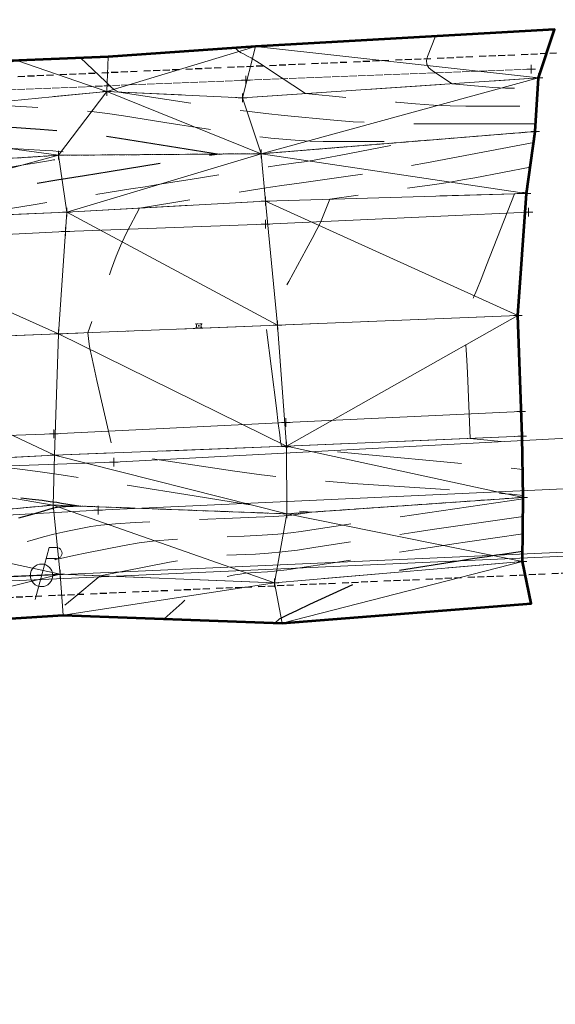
# Model space of a CAD drawing. Extents: x 2312693 to 2320081, y 680305 to 681656.
# Tile 36 of 37: x 2317442 to 2317504, y 681031 to 681145. Entities that reach past the tile are written whole.
import ezdxf

# ---------------------------------------------------------------- set-up
doc = ezdxf.new("R2010")
doc.units = 0
doc.header["$MEASUREMENT"] = 0
for name, pattern in [('CENTER LINE DOUBLE SOLID', [0]), ('DGN Style 2', [14.384927, 8.630956, -5.753971]), ('DGN Style 3', [20.138898, 14.384927, -5.753971]), ('DGN Style 4', [23.030268, 11.507942, -5.753971, 0.014385, -5.753971]), ('fenceex', [1, 0.85, -0.075, -0.075]), ('foex', [0]), ('gasex', [0]), ('ohelecex', [0]), ('ohteleex', [0]), ('rowex', [4.85, 0.8, -0.375, -0.375, 0.8, -0.3, 0.8, -0.3, 0.8, -0.3]), ('stream', [1.4, 0.7, -0.1, 0.1, -0.1, 0.1, -0.1, 0.1, -0.1]), ('treert', [0.3, -0.15, -0.15])]:
    doc.linetypes.add(name, pattern=pattern)
for name, color, linetype, lineweight in [('DR_X_Ditch', 133, 'stream', 0), ('DT_X_Contour_Major', 132, 'DGN Style 3', 30), ('DT_X_Contour_Minor', 136, 'DGN Style 3', 0), ('DT_X_Terrain_Ground_Line', 92, 'DGN Style 3', 13), ('DT_X_Triangles', 91, 'Continuous', 0), ('PM_X_Cells', 7, 'Continuous', 0), ('PM_X_Cells (Construction)', 7, 'Continuous', 0), ('PM_X_CL_Double_Solid', 40, 'CENTER LINE DOUBLE SOLID', 0), ('PM_X_Transverse_Line', 7, 'Continuous', 0), ('PV_X_COP', 4, 'DGN Style 4', 0), ('PV_X_EOP', 7, 'DGN Style 3', 0), ('RD_X_Fence', 230, 'fenceex', 0), ('RW_X_Fee_RW', 6, 'rowex', 30), ('SV_X_Top_of_Bank', 97, 'DGN Style 2', 0), ('UT_X_Electric_Cells', 1, 'Continuous', 0), ('UT_X_FO', 30, 'foex', 0), ('UT_X_Gas', 40, 'gasex', 0), ('UT_X_Overhead_Electric', 1, 'ohelecex', 0), ('UT_X_Overhead_Telecom', 30, 'ohteleex', 0), ('VG_X_Tree_Line_Rt', 3, 'treert', 0)]:
    doc.layers.add(name, color=color, linetype=linetype, lineweight=lineweight)
doc.layers.add('SV_X_Shot_Marker (Construction)', color=40, linetype='Continuous', lineweight=0, transparency=0.5)
doc.layers.add('SV_X_Terrain_Boundary', color=7, linetype='Continuous', lineweight=53, plot=False)

# ---------------------------------------------------------------- blocks, each defined once
blk = doc.blocks.new('SVPT')
at = {"layer": 'SV_X_Shot_Marker (Construction)', "transparency": 33554495}
for p, q in [((-0.025, 0), (0.025, 0)), ((0, 0.025), (0, -0.025))]:
    blk.add_line(p, q, dxfattribs=at)
blk.add_point((0, 0), dxfattribs=at)
blk = doc.blocks.new('SVPT_1')
at = {"layer": 'SV_X_Shot_Marker (Construction)', "transparency": 33554495}
for p, q in [((-0.025, 0), (0.025, 0)), ((0, 0.025), (0, -0.025))]:
    blk.add_line(p, q, dxfattribs=at)
blk.add_point((0, 0), dxfattribs=at)
blk = doc.blocks.new('SVPT_2')
at = {"layer": 'SV_X_Shot_Marker (Construction)', "transparency": 33554495}
for p, q in [((-0.025, 0), (0.025, 0)), ((0, 0.025), (0, -0.025))]:
    blk.add_line(p, q, dxfattribs=at)
blk.add_point((0, 0), dxfattribs=at)
blk = doc.blocks.new('SVPT_3')
at = {"layer": 'SV_X_Shot_Marker (Construction)', "transparency": 33554495}
for p, q in [((-0.025, 0), (0.025, 0)), ((0, 0.025), (0, -0.025))]:
    blk.add_line(p, q, dxfattribs=at)
blk.add_point((0, 0), dxfattribs=at)
blk = doc.blocks.new('SVPT_4')
at = {"layer": 'SV_X_Shot_Marker (Construction)', "transparency": 33554495}
for p, q in [((-0.025, 0), (0.025, 0)), ((0, 0.025), (0, -0.025))]:
    blk.add_line(p, q, dxfattribs=at)
blk.add_point((0, 0), dxfattribs=at)
blk = doc.blocks.new('SVPT_5')
at = {"layer": 'SV_X_Shot_Marker (Construction)', "transparency": 33554495}
for p, q in [((-0.025, 0), (0.025, 0)), ((0, 0.025), (0, -0.025))]:
    blk.add_line(p, q, dxfattribs=at)
blk.add_point((0, 0), dxfattribs=at)
blk = doc.blocks.new('SVPT_6')
at = {"layer": 'SV_X_Shot_Marker (Construction)', "transparency": 33554495}
for p, q in [((-0.025, 0), (0.025, 0)), ((0, 0.025), (0, -0.025))]:
    blk.add_line(p, q, dxfattribs=at)
blk.add_point((0, 0), dxfattribs=at)
blk = doc.blocks.new('SVPT_7')
at = {"layer": 'SV_X_Shot_Marker (Construction)', "transparency": 33554495}
for p, q in [((-0.025, 0), (0.025, 0)), ((0, 0.025), (0, -0.025))]:
    blk.add_line(p, q, dxfattribs=at)
blk.add_point((0, 0), dxfattribs=at)
blk = doc.blocks.new('SVPT_8')
at = {"layer": 'SV_X_Shot_Marker (Construction)', "transparency": 33554495}
for p, q in [((-0.025, 0), (0.025, 0)), ((0, 0.025), (0, -0.025))]:
    blk.add_line(p, q, dxfattribs=at)
blk.add_point((0, 0), dxfattribs=at)
blk = doc.blocks.new('PMRM1')
at = {"layer": 'PM_X_Cells', "color": 52, "linetype": 'Continuous', "lineweight": 0}
for p, q in [((-0.39, 0.24), (-0.29, 0.24)), ((-0.22, 0.24), (-0.12, 0.24)), ((-0.05, 0.24), (0.05, 0.24)), ((0.12, 0.24), (0.22, 0.24)), ((0.29, 0.24), (0.39, 0.24)), ((-0.39, -0.24), (-0.29, -0.24)), ((-0.22, -0.24), (-0.12, -0.24)), ((-0.05, -0.24), (0.05, -0.24)), ((0.12, -0.24), (0.22, -0.24)), ((0.29, -0.24), (0.39, -0.24))]:
    blk.add_line(p, q, dxfattribs=at)
at = {"layer": 'PM_X_Cells', "color": 52, "linetype": 'Continuous', "lineweight": 0, "extrusion": (0, 0, -1)}
for start, end in [(121.9738, 137.9153), (145.1793, 161.1122), (168.3798, 191.6096), (222.0795, 238.0262), (198.8889, 214.8218)]:
    blk.add_arc((0.54, 0), 0.288, start, end, dxfattribs=at)
at = {"layer": 'PM_X_Cells', "color": 52, "linetype": 'Continuous', "lineweight": 0}
for start, end in [(168.3816, 191.6091), (145.1782, 161.1098), (121.9738, 137.9163), (198.8872, 214.8207), (222.0817, 238.0262)]:
    blk.add_arc((0.54, 0), 0.288, start, end, dxfattribs=at)
at = {"layer": 'PM_X_Cells (Construction)', "color": 52, "linetype": 'Continuous', "lineweight": 30}
blk.add_point((0, 0), dxfattribs=at)
blk = doc.blocks.new('SVPT_9')
at = {"layer": 'SV_X_Shot_Marker (Construction)', "transparency": 33554495}
for p, q in [((-0.025, 0), (0.025, 0)), ((0, 0.025), (0, -0.025))]:
    blk.add_line(p, q, dxfattribs=at)
blk.add_point((0, 0), dxfattribs=at)
blk = doc.blocks.new('SVPT_10')
at = {"layer": 'SV_X_Shot_Marker (Construction)', "transparency": 33554495}
for p, q in [((-0.025, 0), (0.025, 0)), ((0, 0.025), (0, -0.025))]:
    blk.add_line(p, q, dxfattribs=at)
blk.add_point((0, 0), dxfattribs=at)
blk = doc.blocks.new('SVPT_11')
at = {"layer": 'SV_X_Shot_Marker (Construction)', "transparency": 33554495}
for p, q in [((-0.025, 0), (0.025, 0)), ((0, 0.025), (0, -0.025))]:
    blk.add_line(p, q, dxfattribs=at)
blk.add_point((0, 0), dxfattribs=at)
blk = doc.blocks.new('SVPT_12')
at = {"layer": 'SV_X_Shot_Marker (Construction)', "transparency": 33554495}
for p, q in [((-0.025, 0), (0.025, 0)), ((0, 0.025), (0, -0.025))]:
    blk.add_line(p, q, dxfattribs=at)
blk.add_point((0, 0), dxfattribs=at)
blk = doc.blocks.new('SVPT_13')
at = {"layer": 'SV_X_Shot_Marker (Construction)', "transparency": 33554495}
for p, q in [((-0.025, 0), (0.025, 0)), ((0, 0.025), (0, -0.025))]:
    blk.add_line(p, q, dxfattribs=at)
blk.add_point((0, 0), dxfattribs=at)
blk = doc.blocks.new('SVPT_14')
at = {"layer": 'SV_X_Shot_Marker (Construction)', "transparency": 33554495}
for p, q in [((-0.025, 0), (0.025, 0)), ((0, 0.025), (0, -0.025))]:
    blk.add_line(p, q, dxfattribs=at)
blk.add_point((0, 0), dxfattribs=at)
blk = doc.blocks.new('SVPT_15')
at = {"layer": 'SV_X_Shot_Marker (Construction)', "transparency": 33554495}
for p, q in [((-0.025, 0), (0.025, 0)), ((0, 0.025), (0, -0.025))]:
    blk.add_line(p, q, dxfattribs=at)
blk.add_point((0, 0), dxfattribs=at)
blk = doc.blocks.new('PP')
at = {"layer": 'UT_X_Electric_Cells', "color": 1, "linetype": 'Continuous', "lineweight": 0}
for p, q in [((0.0428, 0.16), (-0.0375, -0.14)), ((0.0428, 0.16), (0.0853, 0.16)), ((0.0258, 0.0963), (0.0853, 0.0963))]:
    blk.add_line(p, q, dxfattribs=at)
blk.add_circle((0, 0), 0.065, dxfattribs=at)
at = {"layer": 'UT_X_Electric_Cells', "color": 1, "linetype": 'Continuous', "lineweight": 0, "extrusion": (0, 0, -1)}
blk.add_arc((-0.086, 0.1281), 0.0319, 88.8767, 271.1233, dxfattribs=at)
blk = doc.blocks.new('SVPT_16')
at = {"layer": 'SV_X_Shot_Marker (Construction)', "transparency": 33554495}
for p, q in [((-0.025, 0), (0.025, 0)), ((0, 0.025), (0, -0.025))]:
    blk.add_line(p, q, dxfattribs=at)
blk.add_point((0, 0), dxfattribs=at)
blk = doc.blocks.new('SVPT_17')
at = {"layer": 'SV_X_Shot_Marker (Construction)', "transparency": 33554495}
for p, q in [((-0.025, 0), (0.025, 0)), ((0, 0.025), (0, -0.025))]:
    blk.add_line(p, q, dxfattribs=at)
blk.add_point((0, 0), dxfattribs=at)
blk = doc.blocks.new('SVPT_18')
at = {"layer": 'SV_X_Shot_Marker (Construction)', "transparency": 33554495}
for p, q in [((0, 0.025), (0, -0.025)), ((-0.025, 0), (0.025, 0))]:
    blk.add_line(p, q, dxfattribs=at)
blk.add_point((0, 0), dxfattribs=at)
blk = doc.blocks.new('SVPT_19')
at = {"layer": 'SV_X_Shot_Marker (Construction)', "transparency": 33554495}
for p, q in [((-0.025, 0), (0.025, 0)), ((0, 0.025), (0, -0.025))]:
    blk.add_line(p, q, dxfattribs=at)
blk.add_point((0, 0), dxfattribs=at)
blk = doc.blocks.new('SVPT_20')
at = {"layer": 'SV_X_Shot_Marker (Construction)', "transparency": 33554495}
for p, q in [((-0.025, 0), (0.025, 0)), ((0, 0.025), (0, -0.025))]:
    blk.add_line(p, q, dxfattribs=at)
blk.add_point((0, 0), dxfattribs=at)
blk = doc.blocks.new('SVPT_139')
at = {"layer": 'SV_X_Shot_Marker (Construction)', "transparency": 33554495}
for p, q in [((-0.025, 0), (0.025, 0)), ((0, 0.025), (0, -0.025))]:
    blk.add_line(p, q, dxfattribs=at)
blk.add_point((0, 0), dxfattribs=at)
blk = doc.blocks.new('SVPT_140')
at = {"layer": 'SV_X_Shot_Marker (Construction)', "transparency": 33554495}
for p, q in [((-0.025, 0), (0.025, 0)), ((0, 0.025), (0, -0.025))]:
    blk.add_line(p, q, dxfattribs=at)
blk.add_point((0, 0), dxfattribs=at)
blk = doc.blocks.new('SVPT_141')
at = {"layer": 'SV_X_Shot_Marker (Construction)', "transparency": 33554495}
for p, q in [((-0.025, 0), (0.025, 0)), ((0, 0.025), (0, -0.025))]:
    blk.add_line(p, q, dxfattribs=at)
blk.add_point((0, 0), dxfattribs=at)
blk = doc.blocks.new('SVPT_142')
at = {"layer": 'SV_X_Shot_Marker (Construction)', "transparency": 33554495}
for p, q in [((-0.025, 0), (0.025, 0)), ((0, 0.025), (0, -0.025))]:
    blk.add_line(p, q, dxfattribs=at)
blk.add_point((0, 0), dxfattribs=at)
blk = doc.blocks.new('SVPT_143')
at = {"layer": 'SV_X_Shot_Marker (Construction)', "transparency": 33554495}
for p, q in [((-0.025, 0), (0.025, 0)), ((0, 0.025), (0, -0.025))]:
    blk.add_line(p, q, dxfattribs=at)
blk.add_point((0, 0), dxfattribs=at)
blk = doc.blocks.new('SVPT_144')
at = {"layer": 'SV_X_Shot_Marker (Construction)', "transparency": 33554495}
for p, q in [((-0.025, 0), (0.025, 0)), ((0, 0.025), (0, -0.025))]:
    blk.add_line(p, q, dxfattribs=at)
blk.add_point((0, 0), dxfattribs=at)
blk = doc.blocks.new('SVPT_145')
at = {"layer": 'SV_X_Shot_Marker (Construction)', "transparency": 33554495}
for p, q in [((-0.025, 0), (0.025, 0)), ((0, 0.025), (0, -0.025))]:
    blk.add_line(p, q, dxfattribs=at)
blk.add_point((0, 0), dxfattribs=at)
blk = doc.blocks.new('SVPT_146')
at = {"layer": 'SV_X_Shot_Marker (Construction)', "transparency": 33554495}
for p, q in [((-0.025, 0), (0.025, 0)), ((0, 0.025), (0, -0.025))]:
    blk.add_line(p, q, dxfattribs=at)
blk.add_point((0, 0), dxfattribs=at)
blk = doc.blocks.new('SVPT_147')
at = {"layer": 'SV_X_Shot_Marker (Construction)', "transparency": 33554495}
for p, q in [((-0.025, 0), (0.025, 0)), ((0, 0.025), (0, -0.025))]:
    blk.add_line(p, q, dxfattribs=at)
blk.add_point((0, 0), dxfattribs=at)
blk = doc.blocks.new('SVPT_148')
at = {"layer": 'SV_X_Shot_Marker (Construction)', "transparency": 33554495}
for p, q in [((-0.025, 0), (0.025, 0)), ((0, 0.025), (0, -0.025))]:
    blk.add_line(p, q, dxfattribs=at)
blk.add_point((0, 0), dxfattribs=at)
blk = doc.blocks.new('SVPT_149')
at = {"layer": 'SV_X_Shot_Marker (Construction)', "transparency": 33554495}
for p, q in [((-0.025, 0), (0.025, 0)), ((0, 0.025), (0, -0.025))]:
    blk.add_line(p, q, dxfattribs=at)
blk.add_point((0, 0), dxfattribs=at)
blk = doc.blocks.new('SVPT_150')
at = {"layer": 'SV_X_Shot_Marker (Construction)', "transparency": 33554495}
for p, q in [((-0.025, 0), (0.025, 0)), ((0, 0.025), (0, -0.025))]:
    blk.add_line(p, q, dxfattribs=at)
blk.add_point((0, 0), dxfattribs=at)
blk = doc.blocks.new('SVPT_151')
at = {"layer": 'SV_X_Shot_Marker (Construction)', "transparency": 33554495}
for p, q in [((-0.025, 0), (0.025, 0)), ((0, 0.025), (0, -0.025))]:
    blk.add_line(p, q, dxfattribs=at)
blk.add_point((0, 0), dxfattribs=at)
blk = doc.blocks.new('SVPT_152')
at = {"layer": 'SV_X_Shot_Marker (Construction)', "transparency": 33554495}
for p, q in [((-0.025, 0), (0.025, 0)), ((0, 0.025), (0, -0.025))]:
    blk.add_line(p, q, dxfattribs=at)
blk.add_point((0, 0), dxfattribs=at)
blk = doc.blocks.new('SVPT_153')
at = {"layer": 'SV_X_Shot_Marker (Construction)', "transparency": 33554495}
for p, q in [((-0.025, 0), (0.025, 0)), ((0, 0.025), (0, -0.025))]:
    blk.add_line(p, q, dxfattribs=at)
blk.add_point((0, 0), dxfattribs=at)
blk = doc.blocks.new('SVPT_154')
at = {"layer": 'SV_X_Shot_Marker (Construction)', "transparency": 33554495}
for p, q in [((-0.025, 0), (0.025, 0)), ((0, 0.025), (0, -0.025))]:
    blk.add_line(p, q, dxfattribs=at)
blk.add_point((0, 0), dxfattribs=at)
blk = doc.blocks.new('SVPT_155')
at = {"layer": 'SV_X_Shot_Marker (Construction)', "transparency": 33554495}
for p, q in [((-0.025, 0), (0.025, 0)), ((0, 0.025), (0, -0.025))]:
    blk.add_line(p, q, dxfattribs=at)
blk.add_point((0, 0), dxfattribs=at)
blk = doc.blocks.new('*U658', base_point=(2316970.99, 681325.16, 1161.56))
at = {"layer": 'DT_X_Contour_Major', "flags": 128}
for points, elevation in [([(2317413.98, 681139), (2317418.18, 681136.17), (2317419.19, 681135.49), (2317420.41, 681134.67), (2317420.83, 681134.39), (2317421.15, 681134.16), (2317421.39, 681133.99), (2317421.55, 681133.87), (2317422.06, 681133.45), (2317440.93, 681132.3), (2317444.78, 681132.04), (2317448.23, 681131.74), (2317451.29, 681131.4), (2317453.96, 681131.02), (2317465.49, 681129.17), (2317452.76, 681127.13), (2317449.89, 681126.67), (2317446.71, 681126.15), (2317443.24, 681125.59), (2317439.46, 681124.98), (2317429, 681123.29), (2317425.52, 681122.72), (2317422.9, 681122.3), (2317421.16, 681122.01), (2317420.28, 681121.86), (2317419.11, 681121.65), (2317418.71, 681121.58), (2317418.39, 681121.53), (2317418.15, 681121.49), (2317417.99, 681121.46), (2317417.68, 681121.42), (2317417.54, 681121.4), (2317417.36, 681121.37), (2317417.15, 681121.34), (2317416.89, 681121.3), (2317415.61, 681121.1), (2317413.2, 681113.54), (2317412.72, 681112.06), (2317412.34, 681110.85), (2317412.05, 681109.92), (2317411.85, 681109.26), (2317411.12, 681106.82), (2317411.72, 681104.44), (2317411.89, 681103.79), (2317412.15, 681102.88), (2317412.5, 681101.7), (2317412.93, 681100.25), (2317415.14, 681092.86), (2317418.84, 681092.43), (2317419.86, 681092.31), (2317421.36, 681092.12), (2317423.32, 681091.88), (2317425.74, 681091.58), (2317432.84, 681090.7), (2317435.32, 681090.39), (2317437.44, 681090.13), (2317439.2, 681089.91), (2317440.6, 681089.73), (2317443.87, 681089.33), (2317445, 681089.19), (2317445.94, 681089.06), (2317446.69, 681088.96), (2317447.26, 681088.87), (2317449.48, 681088.52), (2317447.71, 681088.44), (2317447.36, 681088.43), (2317447.09, 681088.41), (2317446.89, 681088.39), (2317446.76, 681088.37), (2317446.52, 681088.33), (2317446.16, 681088.23), (2317445.27, 681087.98), (2317443.85, 681087.57), (2317441.89, 681087.01), (2317435.96, 681085.31), (2317433.81, 681084.72), (2317431.82, 681084.25), (2317429.99, 681083.89), (2317428.32, 681083.64), (2317424.06, 681083.13), (2317422.49, 681082.93), (2317420.98, 681082.73), (2317419.52, 681082.52), (2317418.12, 681082.3), (2317414.44, 681081.71), (2317412.85, 681081.44), (2317410.85, 681081.08), (2317408.42, 681080.61), (2317405.58, 681080.04), (2317394.75, 681077.87), (2317392.83, 681077.48), (2317391.67, 681077.25), (2317391.26, 681077.17), (2317391.18, 681077.15), (2317391.14, 681077.14), (2317391.08, 681077.13), (2317390.99, 681077.12), (2317390.88, 681077.1), (2317390.33, 681077), (2317390.44, 681076.95), (2317390.49, 681076.91), (2317390.57, 681076.81), (2317390.69, 681076.65), (2317390.84, 681076.44), (2317391.3, 681075.79), (2317391.49, 681075.53), (2317391.69, 681075.23), (2317391.91, 681074.9), (2317392.15, 681074.52), (2317393.04, 681073.12), (2317393.2, 681072.87), (2317393.31, 681072.7), (2317393.35, 681072.62), (2317393.44, 681072.48)], 1165), ([(2317500.52, 681083.29), (2317498.2, 681082.95), (2317497.51, 681082.85), (2317496.44, 681082.68), (2317494.97, 681082.46), (2317493.12, 681082.17), (2317483.59, 681080.68), (2317475.91, 681077.16), (2317474.46, 681076.48), (2317473.39, 681075.98), (2317472.71, 681075.64), (2317472.41, 681075.46), (2317471.93, 681075.03)], 1170)]:
    blk.add_lwpolyline(points, dxfattribs=dict(at, elevation=elevation))
at = {"layer": 'DT_X_Contour_Minor', "flags": 128}
for points, elevation in [([(2317490.45, 681142.77), (2317489.52, 681140.43), (2317489.41, 681139.95), (2317489.47, 681139.51), (2317489.7, 681139.13), (2317490.1, 681138.78), (2317492.37, 681137.29), (2317496.27, 681136.92), (2317497.08, 681136.85), (2317497.84, 681136.8), (2317498.56, 681136.77), (2317499.23, 681136.76), (2317502.27, 681136.75)], 1169), ([(2317467.3, 681141.42), (2317467.61, 681141.13), (2317467.69, 681141.06), (2317467.82, 681140.97), (2317467.99, 681140.87), (2317468.21, 681140.76), (2317468.83, 681140.44), (2317469.15, 681140.26), (2317469.64, 681139.95), (2317470.31, 681139.53), (2317471.15, 681138.98), (2317475.45, 681136.16), (2317485.96, 681135.15), (2317488.14, 681134.96), (2317490.21, 681134.82), (2317492.15, 681134.74), (2317493.97, 681134.71), (2317502.15, 681134.71)], 1168), ([(2317449.45, 681140.28), (2317452.34, 681137.53), (2317453.04, 681136.85), (2317453.16, 681136.75), (2317453.26, 681136.67), (2317453.36, 681136.6), (2317453.45, 681136.55), (2317453.86, 681136.33), (2317464.25, 681134.73), (2317466.47, 681134.4), (2317468.67, 681134.11), (2317470.84, 681133.85), (2317472.99, 681133.63), (2317478.7, 681133.08), (2317480.93, 681132.9), (2317483.34, 681132.77), (2317485.93, 681132.69), (2317488.7, 681132.67), (2317502.04, 681132.66)], 1167), ([(2317395.43, 681139.02), (2317397.48, 681137.65), (2317397.86, 681137.37), (2317398.12, 681137.11), (2317398.27, 681136.88), (2317398.3, 681136.68), (2317398.24, 681136.17), (2317398.32, 681135.95), (2317398.63, 681135.65), (2317399.16, 681135.3), (2317399.91, 681134.87), (2317403.91, 681132.73), (2317410.29, 681132.16), (2317411.57, 681132.04), (2317412.69, 681131.94), (2317413.65, 681131.84), (2317414.44, 681131.75), (2317416.34, 681131.52), (2317417.4, 681131.42), (2317419.15, 681131.28), (2317421.59, 681131.11), (2317424.72, 681130.9), (2317434, 681130.29), (2317437.16, 681130.09), (2317439.69, 681129.92), (2317441.58, 681129.8), (2317442.84, 681129.73), (2317445.35, 681129.57), (2317446.23, 681129.52), (2317446.96, 681129.46), (2317447.55, 681129.4), (2317448.01, 681129.34), (2317449.81, 681129.05), (2317447.82, 681128.73), (2317447.37, 681128.66), (2317446.88, 681128.58), (2317446.34, 681128.49), (2317445.75, 681128.39), (2317444.11, 681128.13), (2317443.11, 681127.96), (2317441.34, 681127.65), (2317438.79, 681127.2), (2317435.46, 681126.6), (2317425.55, 681124.83), (2317422.17, 681124.23), (2317419.47, 681123.76), (2317417.45, 681123.43), (2317416.1, 681123.22), (2317413.42, 681122.84), (2317412.25, 681122.67), (2317410.75, 681122.44), (2317408.92, 681122.16), (2317406.76, 681121.83), (2317395.92, 681120.16), (2317395.38, 681118.46), (2317395.21, 681117.92), (2317394.93, 681117.01), (2317394.54, 681115.74), (2317394.05, 681114.1), (2317391.51, 681105.6), (2317393.62, 681097.33), (2317394.02, 681095.74), (2317394.34, 681094.52), (2317394.56, 681093.68), (2317394.69, 681093.21), (2317395.08, 681091.89), (2317413.02, 681089.81), (2317416.61, 681089.39), (2317419.7, 681089.03), (2317422.28, 681088.72), (2317424.36, 681088.47), (2317432.88, 681087.41), (2317427.77, 681085.94), (2317426.72, 681085.65), (2317425.78, 681085.42), (2317424.93, 681085.25), (2317424.18, 681085.14), (2317422.31, 681084.91), (2317421.42, 681084.8), (2317420.14, 681084.61), (2317418.48, 681084.35), (2317416.45, 681084.03), (2317410.5, 681083.08), (2317408.27, 681082.71), (2317406.03, 681082.32), (2317403.79, 681081.9), (2317401.54, 681081.46), (2317395.54, 681080.25), (2317393.48, 681079.84), (2317391.8, 681079.5), (2317390.48, 681079.25), (2317389.55, 681079.07), (2317387.55, 681078.69), (2317386.51, 681078.5), (2317384.91, 681078.21), (2317382.73, 681077.83), (2317379.99, 681077.35), (2317365.85, 681074.87), (2317368.83, 681073.52), (2317369.4, 681073.25), (2317369.83, 681073.02), (2317370.13, 681072.82), (2317370.3, 681072.66), (2317370.76, 681072.02)], 1164), ([(2317431.69, 681139.53), (2317433.54, 681138.29), (2317433.95, 681138.01), (2317434.38, 681137.68), (2317434.85, 681137.32), (2317435.34, 681136.92), (2317437.7, 681134.96), (2317446.87, 681134.41), (2317448.81, 681134.27), (2317450.71, 681134.09), (2317452.58, 681133.86), (2317454.4, 681133.59), (2317459.19, 681132.82), (2317460.9, 681132.55), (2317462.41, 681132.31), (2317463.73, 681132.1), (2317464.86, 681131.93), (2317467.61, 681131.51), (2317468.62, 681131.36), (2317469.59, 681131.22), (2317470.52, 681131.11), (2317471.42, 681131.02), (2317473.75, 681130.79), (2317474.75, 681130.72), (2317475.98, 681130.67), (2317477.46, 681130.63), (2317479.18, 681130.62), (2317487.76, 681130.62), (2317479.51, 681129.04), (2317477.86, 681128.73), (2317476.44, 681128.48), (2317475.27, 681128.28), (2317474.32, 681128.14), (2317472.13, 681127.83), (2317471.18, 681127.69), (2317470, 681127.51), (2317468.57, 681127.29), (2317466.89, 681127.02), (2317462.11, 681126.24), (2317460.34, 681125.96), (2317458.6, 681125.68), (2317456.91, 681125.4), (2317455.26, 681125.14), (2317450.91, 681124.44), (2317449.25, 681124.17), (2317447.55, 681123.9), (2317445.79, 681123.62), (2317443.99, 681123.32), (2317435.46, 681121.94), (2317433.62, 681116.88), (2317433.23, 681115.8), (2317432.86, 681114.73), (2317432.51, 681113.67), (2317432.17, 681112.62), (2317430.64, 681107.77), (2317431.7, 681103.12), (2317431.94, 681102.11), (2317432.2, 681101.07), (2317432.49, 681100.01), (2317432.79, 681098.92), (2317434.25, 681093.8), (2317442.75, 681092.74), (2317444.78, 681092.47), (2317447.22, 681092.12), (2317450.07, 681091.69), (2317453.33, 681091.18), (2317462.57, 681089.7), (2317465.67, 681089.2), (2317468.05, 681088.82), (2317469.71, 681088.56), (2317470.64, 681088.42), (2317472.16, 681088.19), (2317472.71, 681088.11), (2317473.22, 681088.05), (2317473.71, 681088), (2317474.15, 681087.96), (2317476.14, 681087.83), (2317474.59, 681087.6), (2317474.28, 681087.56), (2317474.04, 681087.52), (2317473.85, 681087.49), (2317473.72, 681087.48), (2317473.46, 681087.43), (2317472.98, 681087.4), (2317471.74, 681087.34), (2317469.74, 681087.25), (2317466.99, 681087.14), (2317458.62, 681086.78), (2317455.77, 681086.64), (2317453.49, 681086.49), (2317451.78, 681086.34), (2317450.63, 681086.17), (2317448.34, 681085.72), (2317447.42, 681085.53), (2317446.36, 681085.27), (2317445.18, 681084.96), (2317443.87, 681084.59), (2317440.19, 681083.54), (2317438.67, 681083.15), (2317436.88, 681082.79), (2317434.81, 681082.46), (2317432.46, 681082.15), (2317425.82, 681081.34), (2317423.57, 681081.07), (2317421.82, 681080.85), (2317420.56, 681080.69), (2317419.78, 681080.57), (2317418.38, 681080.35), (2317417.77, 681080.25), (2317416.99, 681080.1), (2317416.04, 681079.92), (2317414.91, 681079.7), (2317409.27, 681078.56), (2317410.01, 681077.4), (2317410.18, 681077.12), (2317410.4, 681076.79), (2317410.65, 681076.4), (2317410.94, 681075.94), (2317412.37, 681073.7)], 1166), ([(2317501.81, 681130.52), (2317489.43, 681128.16), (2317486.86, 681127.68), (2317484.45, 681127.26), (2317482.19, 681126.89), (2317480.1, 681126.58), (2317474.72, 681125.82), (2317472.69, 681125.53), (2317470.62, 681125.23), (2317468.51, 681124.9), (2317466.36, 681124.56), (2317456.25, 681122.92), (2317454.82, 681120.22), (2317454.48, 681119.51), (2317454.07, 681118.56), (2317453.58, 681117.36), (2317453.03, 681115.9), (2317450.28, 681108.54), (2317450.45, 681107.2), (2317450.53, 681106.73), (2317450.71, 681105.87), (2317450.98, 681104.65), (2317451.34, 681103.04), (2317453.26, 681094.66), (2317467.27, 681092.57), (2317470.37, 681092.15), (2317473.67, 681091.77), (2317477.18, 681091.44), (2317480.89, 681091.15), (2317491.04, 681090.46), (2317494.41, 681090.23), (2317496.9, 681090.06), (2317498.51, 681089.95), (2317499.24, 681089.89), (2317500.6, 681089.76)], 1167), ([(2317501.4, 681127.66), (2317495.02, 681126.44), (2317493.56, 681126.18), (2317491.91, 681125.9), (2317490.09, 681125.62), (2317488.07, 681125.33), (2317478.24, 681123.95), (2317477.41, 681121.83), (2317477.16, 681121.26), (2317476.76, 681120.45), (2317476.22, 681119.42), (2317475.53, 681118.15), (2317473.51, 681114.47), (2317472.83, 681113.23), (2317472.31, 681112.27), (2317471.94, 681111.59), (2317471.73, 681111.2), (2317471.37, 681110.52), (2317471.25, 681110.29), (2317471.15, 681110.09), (2317471.08, 681109.93), (2317471.03, 681109.82), (2317470.86, 681109.36), (2317472.07, 681099.84), (2317472.29, 681098.05), (2317472.46, 681096.75), (2317472.56, 681095.96), (2317472.61, 681095.65), (2317472.66, 681095.41), (2317473.07, 681095.35), (2317473.16, 681095.34), (2317473.26, 681095.33), (2317473.36, 681095.32), (2317473.47, 681095.31), (2317473.76, 681095.29), (2317474.36, 681095.23), (2317475.92, 681095.09), (2317478.45, 681094.85), (2317481.95, 681094.52), (2317500.54, 681092.76)], 1168), ([(2317500.99, 681124.8), (2317500.61, 681124.73), (2317500.52, 681124.71), (2317500.42, 681124.7), (2317500.31, 681124.68), (2317500.19, 681124.66), (2317499.6, 681124.58), (2317496.36, 681116.33), (2317495.73, 681114.74), (2317495.22, 681113.49), (2317494.83, 681112.59), (2317494.56, 681112.04), (2317493.59, 681110.28), (2317493.88, 681108.1), (2317493.94, 681107.48), (2317494.01, 681106.58), (2317494.07, 681105.39), (2317494.14, 681103.91), (2317494.46, 681096.33), (2317500.49, 681095.76)], 1169), ([(2317500.6, 681089.36), (2317486, 681087.24), (2317483.13, 681086.82), (2317480.79, 681086.48), (2317478.98, 681086.21), (2317477.68, 681086.01), (2317474.93, 681085.58), (2317473.75, 681085.43), (2317472.25, 681085.29), (2317470.45, 681085.17), (2317468.34, 681085.07), (2317462.29, 681084.81), (2317460.1, 681084.68), (2317458.08, 681084.5), (2317456.21, 681084.27), (2317454.5, 681083.98), (2317450.16, 681083.12), (2317448.67, 681082.82), (2317447.46, 681082.57), (2317446.52, 681082.35), (2317445.85, 681082.18), (2317444.43, 681081.77), (2317443.73, 681081.61), (2317442.68, 681081.43), (2317441.3, 681081.23), (2317439.58, 681081.01), (2317430.76, 681079.94), (2317432.37, 681078.01), (2317432.62, 681077.61), (2317432.65, 681077.22), (2317432.48, 681076.84), (2317432.09, 681076.48), (2317429.82, 681074.82)], 1167), ([(2317500.57, 681087.34), (2317490.07, 681085.81), (2317487.85, 681085.49), (2317485.71, 681085.17), (2317483.64, 681084.85), (2317481.64, 681084.54), (2317476.41, 681083.73), (2317474.51, 681083.45), (2317472.76, 681083.24), (2317471.15, 681083.09), (2317469.68, 681082.99), (2317465.96, 681082.84), (2317464.52, 681082.74), (2317463, 681082.58), (2317461.41, 681082.35), (2317459.73, 681082.04), (2317451.73, 681080.47), (2317448.67, 681077.95), (2317448.07, 681077.45), (2317447.58, 681077.06), (2317447.21, 681076.76), (2317446.94, 681076.56), (2317445.96, 681075.84)], 1168), ([(2317500.54, 681085.31), (2317494.14, 681084.38), (2317492.57, 681084.15), (2317490.63, 681083.85), (2317488.3, 681083.5), (2317485.6, 681083.08), (2317477.88, 681081.87), (2317475.28, 681081.47), (2317473.27, 681081.18), (2317471.86, 681081), (2317471.03, 681080.92), (2317469.62, 681080.86), (2317469.08, 681080.83), (2317468.51, 681080.77), (2317467.9, 681080.68), (2317467.27, 681080.57), (2317464.25, 681079.97), (2317462.72, 681078.71), (2317462.38, 681078.42), (2317462, 681078.11), (2317461.6, 681077.75), (2317461.17, 681077.37), (2317459.09, 681075.5)], 1169)]:
    blk.add_lwpolyline(points, dxfattribs=dict(at, elevation=elevation))
at = {"layer": 'DT_X_Triangles'}
mesh = blk.add_polyface(dxfattribs=at)
corners = [(2317364.8, 681130.08, 1162.25), (2317388.88, 681139.03, 1163.65), (2317335.81, 681136.21, 1160.78), (2317366.54, 681139.06, 1162.45), (2317390.23, 681119.89, 1163.71), (2317390.43, 681126.6, 1160.53), (2317364.33, 681125.02, 1159.32), (2317364.71, 681118.68, 1162.4), (2317390.47, 681105.54, 1163.95), (2317365.16, 681104.89, 1162.63), (2317390.04, 681132.43, 1163.27), (2317366.72, 681090.82, 1162.59), (2317417.71, 681133.02, 1164.72), (2317418.79, 681138.99, 1165.26), (2317390.13, 681136.93, 1163.7), (2317418.25, 681121.23, 1165.13), (2317419.02, 681107.3, 1165.4), (2317417.9, 681127.15, 1162.18), (2317390.73, 681091.69, 1163.78), (2317442.08, 681139.97, 1166.6), (2317452.48, 681136.4, 1166.94), (2317446.91, 681129.02, 1163.82), (2317446.9, 681108.41, 1166.84), (2317447.86, 681122.46, 1166.62), (2317446.45, 681094.4, 1166.65), (2317452.62, 681140.41, 1167.17), (2317473.24, 681095.43, 1168.03), (2317472.22, 681109.42, 1168.07), (2317470.33, 681129.21, 1165.31), (2317470.83, 681123.73, 1167.65), (2317468.16, 681135.67, 1167.57), (2317469.65, 681141.58, 1168.13), (2317502.34, 681137.96, 1169.59), (2317504.21, 681143.56, 1169.57), (2317500.96, 681124.62, 1169.06), (2317501.99, 681131.77, 1166.56), (2317499.97, 681110.54, 1169.28), (2317500.47, 681096.59, 1169.28)]
mesh.append_faces([[corners[k] for k in face] for face in [(0, 1, 2), (1, 3, 2), (4, 5, 6), (7, 4, 6), (5, 0, 6), (8, 4, 7), (9, 8, 7), (5, 10, 0), (10, 1, 0), (11, 8, 9), (12, 13, 1), (14, 12, 1), (10, 14, 1), (12, 14, 10), (5, 12, 10), (15, 5, 4), (16, 15, 4), (8, 16, 4), (17, 12, 5), (15, 17, 5), (18, 16, 8), (19, 13, 12), (20, 19, 12), (21, 20, 12), (17, 21, 12), (15, 21, 17), (22, 23, 15), (16, 22, 15), (23, 21, 15), (24, 22, 16), (20, 25, 19), (26, 27, 22), (27, 23, 22), (23, 28, 21), (28, 20, 21), (27, 29, 23), (29, 28, 23), (28, 30, 20), (31, 25, 20), (30, 31, 20), (28, 32, 30), (32, 31, 30), (32, 33, 31), (34, 35, 28), (29, 34, 28), (35, 32, 28), (36, 34, 29), (27, 36, 29), (26, 36, 27), (37, 36, 26)]])
mesh = blk.add_polyface(dxfattribs=at)
corners = [(2317337.83, 681074.59, 1161.77), (2317312.57, 681084.31, 1158.48), (2317312.46, 681073.64, 1159.86), (2317312.81, 681068.54, 1159.77), (2317337.62, 681089.72, 1161.23), (2317312.63, 681102.49, 1160.15), (2317312.51, 681088.74, 1160.08), (2317338.06, 681083.1, 1159.24), (2317337.97, 681103.34, 1161.32), (2317338.09, 681069.41, 1161.79), (2317366.72, 681090.82, 1162.59), (2317364.29, 681074.73, 1163.94), (2317365.16, 681104.89, 1162.63), (2317367.04, 681083.14, 1160.26), (2317364.82, 681071.91, 1163.74), (2317391.33, 681077.09, 1165.04), (2317392.18, 681072.4, 1164.93), (2317390.73, 681091.69, 1163.78), (2317390.47, 681105.54, 1163.95), (2317390.29, 681085.41, 1161.21), (2317420.93, 681086.31, 1163.22), (2317420.81, 681079.51, 1166.62), (2317420.35, 681093.11, 1165.26), (2317419.02, 681107.3, 1165.4), (2317421.34, 681074.28, 1166.47), (2317446.45, 681094.4, 1166.65), (2317446.3, 681088.64, 1164.88), (2317447.09, 681080.66, 1167.63), (2317447.43, 681075.93, 1168.09), (2317471.85, 681079.67, 1169.61), (2317473.3, 681087.63, 1165.89), (2317473.24, 681095.43, 1168.03), (2317446.9, 681108.41, 1166.84), (2317472.74, 681075, 1170.06), (2317500.5, 681082.14, 1170.57), (2317501.52, 681077.28, 1170.86), (2317500.6, 681089.53, 1166.92), (2317500.47, 681096.59, 1169.28)]
mesh.append_faces([[corners[k] for k in face] for face in [(0, 1, 2), (3, 0, 2), (4, 5, 6), (1, 4, 6), (0, 7, 1), (7, 4, 1), (4, 8, 5), (9, 0, 3), (10, 8, 4), (7, 10, 4), (11, 7, 0), (9, 11, 0), (10, 12, 8), (13, 10, 7), (11, 13, 7), (14, 11, 9), (14, 15, 11), (15, 13, 11), (16, 15, 14), (17, 18, 10), (19, 17, 10), (13, 19, 10), (15, 19, 13), (20, 17, 19), (21, 20, 19), (15, 21, 19), (22, 23, 17), (20, 22, 17), (16, 21, 15), (24, 21, 16), (22, 25, 23), (26, 25, 22), (20, 26, 22), (24, 27, 21), (27, 20, 21), (27, 26, 20), (28, 27, 24), (29, 30, 26), (27, 29, 26), (30, 25, 26), (30, 31, 25), (31, 32, 25), (28, 29, 27), (33, 29, 28), (33, 34, 29), (34, 30, 29), (35, 34, 33), (36, 37, 31), (30, 36, 31), (34, 36, 30)]])
blk = doc.blocks.new('SVPT_563')
at = {"layer": 'SV_X_Shot_Marker (Construction)', "transparency": 33554495}
for p, q in [((-0.025, 0), (0.025, 0)), ((0, 0.025), (0, -0.025))]:
    blk.add_line(p, q, dxfattribs=at)
blk.add_point((0, 0), dxfattribs=at)
blk = doc.blocks.new('SVPT_564')
at = {"layer": 'SV_X_Shot_Marker (Construction)', "transparency": 33554495}
for p, q in [((-0.025, 0), (0.025, 0)), ((0, 0.025), (0, -0.025))]:
    blk.add_line(p, q, dxfattribs=at)
blk.add_point((0, 0), dxfattribs=at)

msp = doc.modelspace()

# ---------------------------------------------------------------- linework, layer by layer
at = {"layer": 'DR_X_Ditch'}
for points in [[(2317285.5, 681121.51, 1156.79), (2317312.19, 681121.31, 1157.27), (2317336.74, 681122.9, 1158.01), (2317364.33, 681125.02, 1159.32), (2317390.43, 681126.6, 1160.53), (2317417.9, 681127.15, 1162.18), (2317446.91, 681129.02, 1163.82), (2317470.33, 681129.21, 1165.31), (2317501.99, 681131.77, 1166.56)], [(2317500.6, 681089.53, 1166.92), (2317473.3, 681087.63, 1165.89), (2317446.3, 681088.64, 1164.88), (2317420.93, 681086.31, 1163.22), (2317390.29, 681085.41, 1161.21), (2317367.04, 681083.14, 1160.26), (2317338.06, 681083.1, 1159.24), (2317312.57, 681084.31, 1158.48), (2317286.68, 681080.21, 1157.15), (2317263.16, 681077.75, 1156.25), (2317231.59, 681074.62, 1155.62), (2317209.55, 681074.42, 1154.99), (2317153, 681072.91, 1154)]]:
    msp.add_polyline3d(points, dxfattribs=at)
at = {"layer": 'PM_X_CL_Double_Solid'}
msp.add_polyline3d([(2317499.97, 681110.54, 1169.28), (2317472.22, 681109.42, 1168.07), (2317446.9, 681108.41, 1166.84), (2317419.02, 681107.3, 1165.4), (2317390.47, 681105.54, 1163.95), (2317365.16, 681104.89, 1162.63), (2317337.97, 681103.34, 1161.32), (2317312.63, 681102.49, 1160.15), (2317286.42, 681101.3, 1159.19), (2317262.24, 681100.11, 1158.44), (2317231.5, 681098.69, 1157.61)], dxfattribs=at)
at = {"layer": 'PM_X_Transverse_Line'}
for points in [[(2317205.9, 681109.59, 1156.88), (2317229.72, 681110.39, 1157.42), (2317261.18, 681111.74, 1158.27), (2317286.2, 681112.98, 1159.04), (2317312.54, 681114.27, 1159.99), (2317336.57, 681115.24, 1161.1), (2317364.86, 681116.53, 1162.46), (2317389.97, 681117.59, 1163.76), (2317417.9, 681118.72, 1165.22), (2317447.7, 681120.23, 1166.71), (2317470.81, 681121.07, 1167.76), (2317501.19, 681122.47, 1169.12)], [(2317500.35, 681099.44, 1169.32), (2317473.17, 681098.16, 1168.05), (2317446.35, 681096.86, 1166.69), (2317420.36, 681095.96, 1165.32), (2317390.68, 681094.52, 1163.85), (2317366.7, 681093.6, 1162.66), (2317337.08, 681092.23, 1161.25), (2317312.48, 681091.49, 1160.14), (2317286.51, 681090.06, 1159.14), (2317263.21, 681089.05, 1158.43), (2317230.97, 681087.81, 1157.57)]]:
    msp.add_polyline3d(points, dxfattribs=at)
at = {"layer": 'PV_X_COP'}
msp.add_polyline3d([(2317499.97, 681110.54, 1169.28), (2317472.22, 681109.42, 1168.07), (2317446.9, 681108.41, 1166.84), (2317419.02, 681107.3, 1165.4), (2317390.47, 681105.54, 1163.95), (2317365.16, 681104.89, 1162.63), (2317337.97, 681103.34, 1161.32), (2317312.63, 681102.49, 1160.15), (2317286.42, 681101.3, 1159.19), (2317262.24, 681100.11, 1158.44), (2317231.5, 681098.69, 1157.61)], dxfattribs=at)
at = {"layer": 'PV_X_EOP'}
for points in [[(2317205.5, 681111.82, 1156.82), (2317229.01, 681113.08, 1157.34), (2317246.09, 681113.57, 1157.82), (2317260.9, 681114.43, 1158.16), (2317285.91, 681115.58, 1158.93), (2317311.82, 681116.35, 1159.88), (2317336.68, 681117.65, 1161.01), (2317364.71, 681118.68, 1162.4), (2317390.23, 681119.89, 1163.71), (2317418.25, 681121.23, 1165.13), (2317447.86, 681122.46, 1166.62), (2317470.83, 681123.73, 1167.65), (2317500.96, 681124.62, 1169.06)], [(2317500.47, 681096.59, 1169.28), (2317473.24, 681095.43, 1168.03), (2317446.45, 681094.4, 1166.65), (2317420.35, 681093.11, 1165.26), (2317390.73, 681091.69, 1163.78), (2317366.72, 681090.82, 1162.59), (2317337.62, 681089.72, 1161.23), (2317312.51, 681088.74, 1160.08), (2317286.75, 681087.18, 1159.11), (2317263.01, 681086.28, 1158.32), (2317231.59, 681084.9, 1157.54)]]:
    msp.add_polyline3d(points, dxfattribs=at)
at = {"layer": 'RD_X_Fence'}
msp.add_polyline3d([(2317326.62, 681131.71, 1160.46), (2317336.99, 681131.35, 1160.82), (2317365.86, 681134, 1162.58), (2317389.63, 681133.97, 1163.7), (2317418.18, 681135.65, 1164.71), (2317468.54, 681137.69, 1167.63), (2317501.51, 681138.97, 1169.67)], dxfattribs=at)
at = {"layer": 'RW_X_Fee_RW'}
for p, q in [((2317593.22, 681144.68), (2315529.57, 681054.69)), ((2316363.67, 681031.01), (2317595.83, 681084.74, 1172.83))]:
    msp.add_line(p, q, dxfattribs=at)
at = {"layer": 'SV_X_Terrain_Boundary'}
msp.add_polyline3d([(2317364.82, 681071.91, 1163.74), (2317392.18, 681072.4, 1164.93), (2317421.34, 681074.28, 1166.47), (2317447.43, 681075.93, 1168.09), (2317472.74, 681075, 1170.06), (2317501.52, 681077.28, 1170.86), (2317500.5, 681082.14, 1170.57), (2317500.6, 681089.53, 1166.92), (2317500.47, 681096.59, 1169.28), (2317499.97, 681110.54, 1169.28), (2317500.96, 681124.62, 1169.06), (2317501.99, 681131.77, 1166.56), (2317502.34, 681137.96, 1169.59), (2317504.21, 681143.56, 1169.57), (2317469.65, 681141.58, 1168.13), (2317452.62, 681140.41, 1170.16), (2317418.79, 681138.99, 1165.01), (2317366.54, 681139.06, 1162.55)], dxfattribs=at)
at = {"layer": 'SV_X_Top_of_Bank'}
for points in [[(2317284.79, 681124.7, 1158.4), (2317313.6, 681129.12, 1159.67), (2317337.57, 681128.95, 1160.65), (2317364.8, 681130.08, 1162.25), (2317390.04, 681132.43, 1163.27), (2317417.71, 681133.02, 1164.72), (2317452.48, 681136.4, 1166.94), (2317468.16, 681135.67, 1167.57), (2317502.34, 681137.96, 1169.59)], [(2317500.5, 681082.14, 1170.57), (2317471.85, 681079.67, 1169.61), (2317447.09, 681080.66, 1167.63), (2317420.81, 681079.51, 1166.62), (2317391.33, 681077.09, 1165.04), (2317364.29, 681074.73, 1163.94), (2317337.83, 681074.59, 1161.77), (2317312.46, 681073.64, 1159.86), (2317286.18, 681075.65, 1158.19), (2317262.18, 681072.47, 1157.19), (2317231.78, 681070.42, 1155.8)]]:
    msp.add_polyline3d(points, dxfattribs=at)
at = {"layer": 'UT_X_FO'}
msp.add_polyline3d([(2316554.38, 681051.73, 1166.55), (2316593.49, 681053.1, 1163.8), (2316669.12, 681054.31, 1159.04), (2316723.44, 681057.75, 1156.84), (2316758.69, 681059.04, 1155.79), (2316794.08, 681059.78, 1154.64), (2316839.85, 681062.84, 1154.62), (2316879.15, 681064.82, 1154.51), (2316919.02, 681066.44, 1154.38), (2316955.77, 681065.75, 1154.14), (2316982.61, 681067.49, 1153.99), (2317022.67, 681069.73, 1153.55), (2317055.05, 681071.87, 1153.3), (2317089.92, 681073.08, 1153.65), (2317131.46, 681074.9, 1154.33), (2317185.88, 681078.08, 1155.54), (2317256.25, 681083.07, 1157.59), (2317295.81, 681086.64, 1159.32), (2317343.55, 681088.87, 1161.51), (2317398.95, 681091.68, 1164.23), (2317453.31, 681093.61, 1166.86), (2317506.45, 681096.4, 1169.46), (2317551.22, 681098.2, 1170.76), (2317596.45, 681100.33, 1171.72)], dxfattribs=at)
at = {"layer": 'UT_X_Gas'}
msp.add_polyline3d([(2316714.32, 681054.46, 1156.44), (2316756.19, 681057.64, 1155.31), (2316791.31, 681058.53, 1153.99), (2316844.57, 681061.87, 1153.86), (2316879.93, 681063.61, 1153.84), (2316924.2, 681062.19, 1153.49), (2316954.31, 681062.73, 1153.3), (2316963.31, 681061.75, 1153.42), (2316983.22, 681061.04, 1152.54), (2317001.8, 681061.02, 1151.72), (2317024.75, 681066.95, 1152.89), (2317056.15, 681069.07, 1152.55), (2317092.06, 681070.81, 1152.52), (2317121.98, 681072.35, 1153.58), (2317176.98, 681075.49, 1154.81), (2317232.12, 681078.34, 1155.97), (2317286.82, 681081.45, 1157.27), (2317342.69, 681083.77, 1159.87), (2317399.44, 681085.22, 1162.33), (2317451.49, 681088.04, 1164.89), (2317506.14, 681090.55, 1166.91), (2317599.25, 681094.8, 1171.44)], dxfattribs=at)
at = {"layer": 'UT_X_Overhead_Electric'}
msp.add_polyline3d([(2316464.83, 681038.54, 1168.95), (2316728.31, 681048.05, 1167.83), (2316892.92, 681055.33, 1165.36), (2317075.53, 681063.87, 1162.39), (2317259.86, 681072.28, 1157.17), (2317525.25, 681084.11, 1171.45)], dxfattribs=at)
at = {"layer": 'UT_X_Overhead_Telecom'}
msp.add_polyline3d([(2316464.78, 681038.05, 1153.58), (2316728.18, 681047.56, 1152.46), (2316892.7, 681054.84, 1149.99), (2317075.21, 681063.38, 1147.02), (2317260.08, 681071.81, 1141.79), (2317526.1, 681083.67, 1156.1)], dxfattribs=at)
at = {"layer": 'VG_X_Tree_Line_Rt'}
for points in [[(2317288.97, 681134.39, 1159.16), (2317313.6, 681129.12, 1159.67), (2317337.57, 681128.95, 1160.65), (2317364.8, 681130.08, 1162.25), (2317390.04, 681132.43, 1163.27), (2317417.71, 681133.02, 1164.72), (2317452.48, 681136.4, 1166.94), (2317468.16, 681135.67, 1167.57), (2317502.34, 681137.96, 1169.59)], [(2317500.5, 681082.14, 1170.57), (2317471.85, 681079.67, 1169.61), (2317447.09, 681080.66, 1167.63), (2317420.81, 681079.51, 1166.62), (2317391.33, 681077.09, 1165.04), (2317364.29, 681074.73, 1163.94), (2317337.83, 681074.59, 1161.77), (2317312.46, 681073.64, 1159.86), (2317262.18, 681072.47, 1157.19)]]:
    msp.add_polyline3d(points, dxfattribs=at)

# ---------------------------------------------------------------- block references
at = {"layer": 'DT_X_Terrain_Ground_Line'}
msp.add_blockref('*U658', (2316970.99, 681325.16, 1161.56), dxfattribs=at)
at = {"layer": 'PM_X_Cells', "color": 52, "linetype": 'Continuous', "lineweight": 0}
msp.add_blockref('PMRM1', (2317463.11, 681109.34, 1167.59), dxfattribs=at)
at = {"layer": 'SV_X_Shot_Marker (Construction)', "transparency": 33554495, "xscale": 20, "yscale": 20, "zscale": 20}
for name, p in [('SVPT_152', (2317501.51, 681138.97, 1169.67)), ('SVPT_149', (2317468.54, 681137.69, 1167.63)), ('SVPT_150', (2317502.34, 681137.96, 1169.59)), ('SVPT_151', (2317502.34, 681137.96, 1169.59)), ('SVPT_139', (2317452.48, 681136.4, 1166.94)), ('SVPT_140', (2317452.48, 681136.4, 1166.94)), ('SVPT_147', (2317468.16, 681135.67, 1167.57)), ('SVPT_148', (2317468.16, 681135.67, 1167.57)), ('SVPT_153', (2317501.99, 681131.77, 1166.56)), ('SVPT_141', (2317446.91, 681129.02, 1163.82)), ('SVPT_146', (2317470.33, 681129.21, 1165.31)), ('SVPT_154', (2317500.96, 681124.62, 1169.06)), ('SVPT_145', (2317470.83, 681123.73, 1167.65)), ('SVPT_142', (2317447.86, 681122.46, 1166.62)), ('SVPT_155', (2317501.19, 681122.47, 1169.12)), ('SVPT_144', (2317470.81, 681121.07, 1167.76)), ('SVPT_143', (2317447.7, 681120.23, 1166.71)), ('SVPT_5', (2317499.97, 681110.54, 1169.28)), ('SVPT_6', (2317499.97, 681110.54, 1169.28)), ('SVPT_7', (2317472.22, 681109.42, 1168.07)), ('SVPT_8', (2317472.22, 681109.42, 1168.07)), ('SVPT_19', (2317446.9, 681108.41, 1166.84)), ('SVPT_20', (2317446.9, 681108.41, 1166.84)), ('SVPT_4', (2317500.35, 681099.44, 1169.32)), ('SVPT_9', (2317473.17, 681098.16, 1168.05)), ('SVPT_18', (2317446.35, 681096.86, 1166.69)), ('SVPT_3', (2317500.47, 681096.59, 1169.28)), ('SVPT_10', (2317473.24, 681095.43, 1168.03)), ('SVPT_17', (2317446.45, 681094.4, 1166.65)), ('SVPT_563', (2317453.31, 681093.61, 1166.86)), ('SVPT_2', (2317500.6, 681089.53, 1166.92)), ('SVPT_16', (2317446.3, 681088.64, 1164.88)), ('SVPT_564', (2317451.49, 681088.04, 1164.89)), ('SVPT_11', (2317473.3, 681087.63, 1165.89)), ('SVPT', (2317500.5, 681082.14, 1170.57)), ('SVPT_1', (2317500.5, 681082.14, 1170.57)), ('SVPT_14', (2317447.09, 681080.66, 1167.63)), ('SVPT_15', (2317447.09, 681080.66, 1167.63)), ('SVPT_12', (2317471.85, 681079.67, 1169.61)), ('SVPT_13', (2317471.85, 681079.67, 1169.61))]:
    msp.add_blockref(name, p, dxfattribs=at)
at = {"layer": 'UT_X_Electric_Cells', "color": 1, "linetype": 'Continuous', "lineweight": 0, "xscale": 20, "yscale": 20, "zscale": 20}
msp.add_blockref('PP', (2317444.95, 681080.53, 1167.13), dxfattribs=at)

doc.saveas('drawing.dxf')
